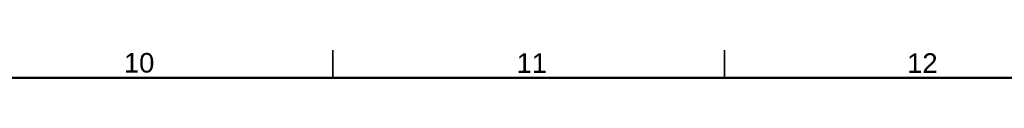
# Model space of a CAD drawing. Header units: millimetres. Extents: x 4 to 1188, y 1 to 840.
# Tile 73 of 123: x 454.51 to 580.22, y 836 to 839.5. Entities that reach past the tile are written whole.
import ezdxf

# ---------------------------------------------------------------- set-up
doc = ezdxf.new("R2010")
doc.units = ezdxf.units.MM
doc.layers.add('256', color=7, linetype='Continuous', true_color=0xffffff)
doc.styles.add('Arial Unicode MS', font='Arial Unicode MS')

msp = doc.modelspace()

# ---------------------------------------------------------------- linework, layer by layer
at = {"layer": '256', "color": 18, "linetype": 'Continuous', "lineweight": 35}
for p, q in [((494.5, 839.5), (494.5, 836)), ((544.5, 839.5), (544.5, 836))]:
    msp.add_line(p, q, dxfattribs=at)
at = {"layer": '256', "color": 18, "linetype": 'Continuous', "lineweight": 50}
msp.add_line((23, 836), (1184, 836), dxfattribs=at)

# ---------------------------------------------------------------- texts
at = {"layer": '256', "color": 18, "linetype": 'Continuous', "lineweight": 13, "char_height": 2.5, "attachment_point": 7, "line_spacing_factor": 1.047437, "style": 'Arial Unicode MS'}
for s, insert in [('\\fArial Unicode MS|b0|i0;\\W1.0000;10', (467.8151, 836.6173)), ('\\fArial Unicode MS|b0|i0;\\W1.0000;11', (517.9447, 836.6173)), ('\\fArial Unicode MS|b0|i0;\\W1.0000;12', (567.8151, 836.6173))]:
    msp.add_mtext(s, dxfattribs=dict(at, insert=insert))

doc.saveas('drawing.dxf')
